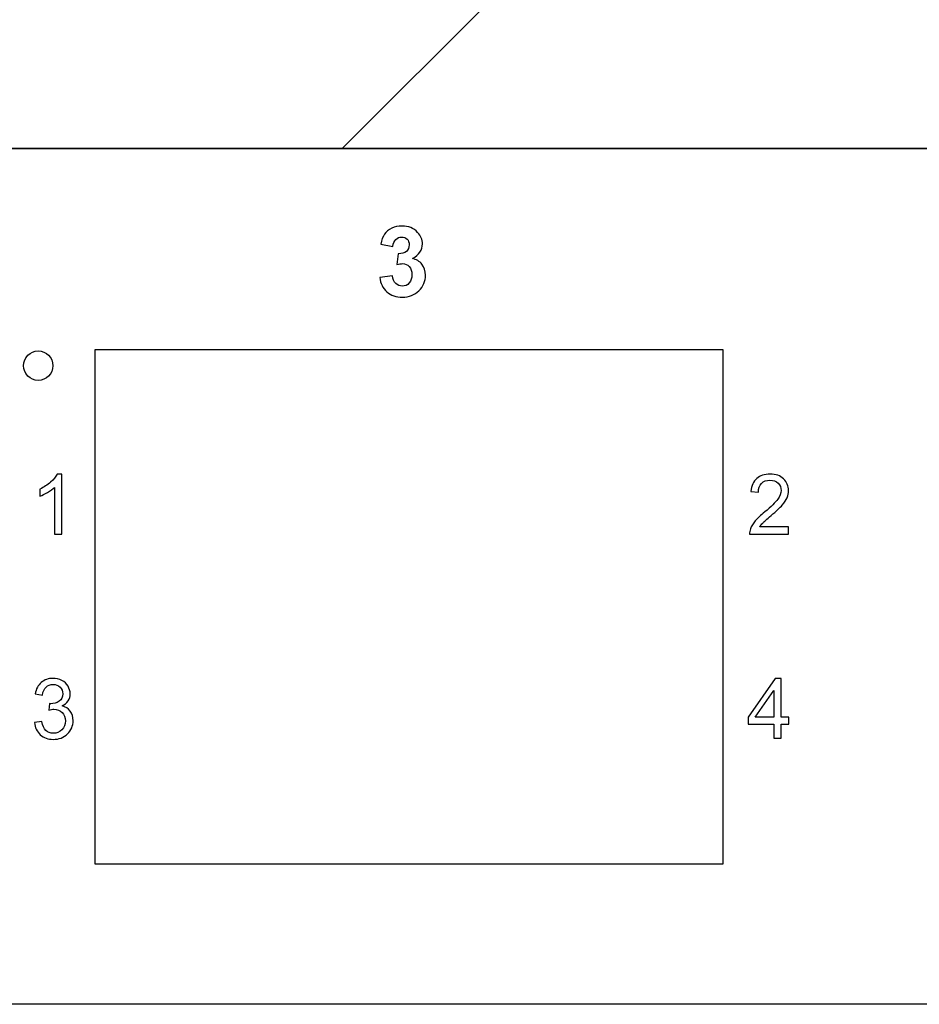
# Model space of a CAD drawing. Header units: millimetres. Extents: x 94562 to 148980, y -25377 to 3008.
# Tile 29 of 140: x 99072 to 99118, y -21879 to -21828. Entities that reach past the tile are written whole.
import ezdxf

# ---------------------------------------------------------------- set-up
doc = ezdxf.new("R2010")
doc.units = ezdxf.units.MM
doc.layers.add('tt_symbole', color=40, linetype='Continuous')

# ---------------------------------------------------------------- blocks, each defined once
blk = doc.blocks.new('IT_Zaślepka_1U')
h = blk.add_hatch()
h.set_pattern_fill('ANSI31', color=0)
h.set_pattern_definition([(45, (7401.7468, -13729.1714), (-2.245064, 2.245064), [])])
h.paths.add_polyline_path([(2.5336, 4.445), (2.5336, 4.1339, -1), (2.2225, 4.1339), (2.2225, 4.445), (0, 4.445), (0, 0), (2.2225, 0), (2.2225, 0.3112, -1), (2.5336, 0.3112), (2.5336, 0), (46.3613, 0), (46.3613, 0.3112, -1), (46.6725, 0.3112), (46.6725, 0), (48.895, 0), (48.895, 4.445), (46.6725, 4.445), (46.6725, 4.1339, -1), (46.3613, 4.1339), (46.3613, 4.445)])
h.paths.add_polyline_path([(1.4817, 3.3338), (0.7408, 3.3338, -1), (0.7408, 4.0746), (1.4817, 4.0746, -1)], flags=16)
h.paths.add_polyline_path([(1.4817, 0.3704), (0.7408, 0.3704, -1), (0.7408, 1.1113), (1.4817, 1.1113, -1)], flags=16)
h.paths.add_polyline_path([(47.4133, 4.0746), (48.1542, 4.0746, -1), (48.1542, 3.3338), (47.4133, 3.3338, -1)], flags=16)
h.paths.add_polyline_path([(47.4133, 1.1113), (48.1542, 1.1113, -1), (48.1542, 0.3704), (47.4133, 0.3704, -1)], flags=16)
at = {"color": 0}
for p, q in [((2.5336, 0), (46.3613, 0)), ((46.3613, 0), (2.5336, 0))]:
    blk.add_line(p, q, dxfattribs=at)
blk.add_lwpolyline([(0, 4.445), (48.895, 4.445), (48.895, 0), (0, 0)], close=True, dxfattribs=at)

msp = doc.modelspace()

# ---------------------------------------------------------------- linework, layer by layer
at = {"layer": 'tt_symbole'}
for points, knots in [([(98958.529, -21876.877), (98958.529, -21876.877), (98958.527, -21876.893), (98958.527, -21876.893), (98958.527, -21876.893), (98958.527, -21876.893), (98958.523, -21876.92), (98958.523, -21876.92), (98958.523, -21876.92), (98958.523, -21876.92), (98958.515, -21876.957), (98958.515, -21876.957), (98958.515, -21876.957), (98958.515, -21876.957), (98958.505, -21877.003), (98958.505, -21877.003), (98958.505, -21877.003), (98958.505, -21877.003), (98958.491, -21877.057), (98958.491, -21877.057), (98958.491, -21877.057), (98958.491, -21877.057), (98958.476, -21877.119), (98958.476, -21877.119), (98958.476, -21877.119), (98958.476, -21877.119), (98958.458, -21877.189), (98958.458, -21877.189), (98958.458, -21877.189), (98958.458, -21877.189), (98958.438, -21877.264), (98958.438, -21877.264), (98958.438, -21877.264), (98958.438, -21877.264), (98958.416, -21877.346), (98958.416, -21877.346), (98958.416, -21877.346), (98958.416, -21877.346), (98958.392, -21877.433), (98958.392, -21877.433), (98958.392, -21877.433), (98958.392, -21877.433), (98958.367, -21877.523), (98958.367, -21877.523), (98958.367, -21877.523), (98958.367, -21877.523), (98958.34, -21877.617), (98958.34, -21877.617), (98958.34, -21877.617), (98958.34, -21877.617), (98958.311, -21877.712), (98958.311, -21877.712), (98958.311, -21877.712), (98958.311, -21877.712), (98958.282, -21877.809), (98958.282, -21877.809), (98958.282, -21877.809), (98958.282, -21877.809), (98958.251, -21877.906), (98958.251, -21877.906), (98958.251, -21877.906), (98958.251, -21877.906), (98958.22, -21878.001), (98958.22, -21878.001), (98958.22, -21878.001), (98958.22, -21878.001), (98958.187, -21878.095), (98958.187, -21878.095), (98958.187, -21878.095), (98958.187, -21878.095), (98958.155, -21878.186), (98958.155, -21878.186), (98958.155, -21878.186), (98958.155, -21878.186), (98958.122, -21878.274), (98958.122, -21878.274), (98958.122, -21878.274), (98958.122, -21878.274), (98958.088, -21878.356), (98958.088, -21878.356), (98958.088, -21878.356), (98958.088, -21878.356), (98958.055, -21878.434), (98958.055, -21878.434), (98958.055, -21878.434), (98958.055, -21878.434), (98958.022, -21878.505), (98958.022, -21878.505), (98958.022, -21878.505), (98958.022, -21878.505), (98957.989, -21878.571), (98957.989, -21878.571), (98957.989, -21878.571), (98957.989, -21878.571), (98957.956, -21878.63), (98957.956, -21878.63), (98957.956, -21878.63), (98957.956, -21878.63), (99398.633, -21878.63), (99398.633, -21878.63), (99398.633, -21878.63), (99398.633, -21878.63), (99398.6, -21878.571), (99398.6, -21878.571), (99398.6, -21878.571), (99398.6, -21878.571), (99398.568, -21878.505), (99398.568, -21878.505), (99398.568, -21878.505), (99398.568, -21878.505), (99398.534, -21878.434), (99398.534, -21878.434), (99398.534, -21878.434), (99398.534, -21878.434), (99398.501, -21878.356), (99398.501, -21878.356), (99398.501, -21878.356), (99398.501, -21878.356), (99398.468, -21878.274), (99398.468, -21878.274), (99398.468, -21878.274), (99398.468, -21878.274), (99398.434, -21878.186), (99398.434, -21878.186), (99398.434, -21878.186), (99398.434, -21878.186), (99398.402, -21878.095), (99398.402, -21878.095), (99398.402, -21878.095), (99398.402, -21878.095), (99398.37, -21878.001), (99398.37, -21878.001), (99398.37, -21878.001), (99398.37, -21878.001), (99398.338, -21877.906), (99398.338, -21877.906), (99398.338, -21877.906), (99398.338, -21877.906), (99398.308, -21877.809), (99398.308, -21877.809), (99398.308, -21877.809), (99398.308, -21877.809), (99398.278, -21877.712), (99398.278, -21877.712), (99398.278, -21877.712), (99398.278, -21877.712), (99398.25, -21877.617), (99398.25, -21877.617), (99398.25, -21877.617), (99398.25, -21877.617), (99398.223, -21877.523), (99398.223, -21877.523), (99398.223, -21877.523), (99398.223, -21877.523), (99398.197, -21877.433), (99398.197, -21877.433), (99398.197, -21877.433), (99398.197, -21877.433), (99398.173, -21877.346), (99398.173, -21877.346), (99398.173, -21877.346), (99398.173, -21877.346), (99398.151, -21877.264), (99398.151, -21877.264), (99398.151, -21877.264), (99398.151, -21877.264), (99398.131, -21877.189), (99398.131, -21877.189), (99398.131, -21877.189), (99398.131, -21877.189), (99398.113, -21877.119), (99398.113, -21877.119), (99398.113, -21877.119), (99398.113, -21877.119), (99398.098, -21877.057), (99398.098, -21877.057), (99398.098, -21877.057), (99398.098, -21877.057), (99398.085, -21877.003), (99398.085, -21877.003), (99398.085, -21877.003), (99398.085, -21877.003), (99398.074, -21876.957), (99398.074, -21876.957), (99398.074, -21876.957), (99398.074, -21876.957), (99398.067, -21876.92), (99398.067, -21876.92), (99398.067, -21876.92), (99398.067, -21876.92), (99398.062, -21876.893), (99398.062, -21876.893), (99398.062, -21876.893), (99398.062, -21876.893), (99398.06, -21876.877), (99398.06, -21876.877), (99398.06, -21876.877), (99398.06, -21876.877), (99398.076, -21876.878), (99398.076, -21876.878), (99398.076, -21876.878), (99398.076, -21876.878), (99398.103, -21876.883), (99398.103, -21876.883), (99398.103, -21876.883), (99398.103, -21876.883), (99398.139, -21876.891), (99398.139, -21876.891), (99398.139, -21876.891), (99398.139, -21876.891), (99398.185, -21876.901), (99398.185, -21876.901), (99398.185, -21876.901), (99398.185, -21876.901), (99398.239, -21876.915), (99398.239, -21876.915), (99398.239, -21876.915), (99398.239, -21876.915), (99398.3, -21876.93), (99398.3, -21876.93), (99398.3, -21876.93), (99398.3, -21876.93), (99398.369, -21876.948), (99398.369, -21876.948), (99398.369, -21876.948), (99398.369, -21876.948), (99398.444, -21876.969), (99398.444, -21876.969), (99398.444, -21876.969), (99398.444, -21876.969), (99398.525, -21876.991), (99398.525, -21876.991), (99398.525, -21876.991), (99398.525, -21876.991), (99398.61, -21877.015), (99398.61, -21877.015), (99398.61, -21877.015), (99398.61, -21877.015), (99398.7, -21877.041), (99398.7, -21877.041), (99398.7, -21877.041), (99398.7, -21877.041), (99398.793, -21877.068), (99398.793, -21877.068), (99398.793, -21877.068), (99398.793, -21877.068), (99398.887, -21877.097), (99398.887, -21877.097), (99398.887, -21877.097), (99398.887, -21877.097), (99398.983, -21877.127), (99398.983, -21877.127), (99398.983, -21877.127), (99398.983, -21877.127), (99399.078, -21877.158), (99399.078, -21877.158), (99399.078, -21877.158), (99399.078, -21877.158), (99399.173, -21877.189), (99399.173, -21877.189), (99399.173, -21877.189), (99399.173, -21877.189), (99399.266, -21877.222), (99399.266, -21877.222), (99399.266, -21877.222), (99399.266, -21877.222), (99399.356, -21877.255), (99399.356, -21877.255), (99399.356, -21877.255), (99399.356, -21877.255), (99399.442, -21877.288), (99399.442, -21877.288), (99399.442, -21877.288), (99399.442, -21877.288), (99399.524, -21877.322), (99399.524, -21877.322), (99399.524, -21877.322), (99399.524, -21877.322), (99399.6, -21877.356), (99399.6, -21877.356), (99399.6, -21877.356), (99399.6, -21877.356), (99399.671, -21877.389), (99399.671, -21877.389), (99399.671, -21877.389), (99399.671, -21877.389), (99399.736, -21877.423), (99399.736, -21877.423), (99399.736, -21877.423), (99399.736, -21877.423), (99399.794, -21877.456), (99399.794, -21877.456), (99399.794, -21877.456), (99399.794, -21877.456), (99399.794, -21836.384), (99399.794, -21836.384), (99399.794, -21836.384), (99399.794, -21836.384), (99398.06, -21836.384), (99398.06, -21836.384), (99398.06, -21836.384), (99398.06, -21836.384), (99398.06, -21834.63), (99398.06, -21834.63), (99398.06, -21834.63), (99398.06, -21834.63), (98958.529, -21834.63), (98958.529, -21834.63), (98958.529, -21834.63), (98958.529, -21834.63), (98958.529, -21836.384), (98958.529, -21836.384), (98958.529, -21836.384), (98958.529, -21836.384), (98956.795, -21836.384), (98956.795, -21836.384), (98956.795, -21836.384), (98956.795, -21836.384), (98956.795, -21877.456), (98956.795, -21877.456), (98956.795, -21877.456), (98956.795, -21877.456), (98956.853, -21877.423), (98956.853, -21877.423), (98956.853, -21877.423), (98956.853, -21877.423), (98956.918, -21877.389), (98956.918, -21877.389), (98956.918, -21877.389), (98956.918, -21877.389), (98956.989, -21877.356), (98956.989, -21877.356), (98956.989, -21877.356), (98956.989, -21877.356), (98957.065, -21877.322), (98957.065, -21877.322), (98957.065, -21877.322), (98957.065, -21877.322), (98957.147, -21877.288), (98957.147, -21877.288), (98957.147, -21877.288), (98957.147, -21877.288), (98957.233, -21877.255), (98957.233, -21877.255), (98957.233, -21877.255), (98957.233, -21877.255), (98957.324, -21877.222), (98957.324, -21877.222), (98957.324, -21877.222), (98957.324, -21877.222), (98957.417, -21877.189), (98957.417, -21877.189), (98957.417, -21877.189), (98957.417, -21877.189), (98957.511, -21877.158), (98957.511, -21877.158), (98957.511, -21877.158), (98957.511, -21877.158), (98957.607, -21877.127), (98957.607, -21877.127), (98957.607, -21877.127), (98957.607, -21877.127), (98957.702, -21877.097), (98957.702, -21877.097), (98957.702, -21877.097), (98957.702, -21877.097), (98957.797, -21877.068), (98957.797, -21877.068), (98957.797, -21877.068), (98957.797, -21877.068), (98957.889, -21877.041), (98957.889, -21877.041), (98957.889, -21877.041), (98957.889, -21877.041), (98957.979, -21877.015), (98957.979, -21877.015), (98957.979, -21877.015), (98957.979, -21877.015), (98958.065, -21876.991), (98958.065, -21876.991), (98958.065, -21876.991), (98958.065, -21876.991), (98958.145, -21876.969), (98958.145, -21876.969), (98958.145, -21876.969), (98958.145, -21876.969), (98958.22, -21876.948), (98958.22, -21876.948), (98958.22, -21876.948), (98958.22, -21876.948), (98958.289, -21876.93), (98958.289, -21876.93), (98958.289, -21876.93), (98958.289, -21876.93), (98958.351, -21876.915), (98958.351, -21876.915), (98958.351, -21876.915), (98958.351, -21876.915), (98958.404, -21876.901), (98958.404, -21876.901), (98958.404, -21876.901), (98958.404, -21876.901), (98958.45, -21876.891), (98958.45, -21876.891), (98958.45, -21876.891), (98958.45, -21876.891), (98958.486, -21876.883), (98958.486, -21876.883), (98958.486, -21876.883), (98958.486, -21876.883), (98958.513, -21876.878), (98958.513, -21876.878), (98958.513, -21876.878), (98958.513, -21876.878), (98958.529, -21876.877), (98958.529, -21876.877)], [0, 0, 0, 0, 0.009615, 0.009615, 0.009615, 0.009615, 0.019231, 0.019231, 0.019231, 0.019231, 0.028846, 0.028846, 0.028846, 0.028846, 0.038462, 0.038462, 0.038462, 0.038462, 0.048077, 0.048077, 0.048077, 0.048077, 0.057692, 0.057692, 0.057692, 0.057692, 0.067308, 0.067308, 0.067308, 0.067308, 0.076923, 0.076923, 0.076923, 0.076923, 0.086538, 0.086538, 0.086538, 0.086538, 0.096154, 0.096154, 0.096154, 0.096154, 0.105769, 0.105769, 0.105769, 0.105769, 0.115385, 0.115385, 0.115385, 0.115385, 0.125, 0.125, 0.125, 0.125, 0.134615, 0.134615, 0.134615, 0.134615, 0.144231, 0.144231, 0.144231, 0.144231, 0.153846, 0.153846, 0.153846, 0.153846, 0.163462, 0.163462, 0.163462, 0.163462, 0.173077, 0.173077, 0.173077, 0.173077, 0.182692, 0.182692, 0.182692, 0.182692, 0.192308, 0.192308, 0.192308, 0.192308, 0.201923, 0.201923, 0.201923, 0.201923, 0.211538, 0.211538, 0.211538, 0.211538, 0.221154, 0.221154, 0.221154, 0.221154, 0.230769, 0.230769, 0.230769, 0.230769, 0.240385, 0.240385, 0.240385, 0.240385, 0.25, 0.25, 0.25, 0.25, 0.259615, 0.259615, 0.259615, 0.259615, 0.269231, 0.269231, 0.269231, 0.269231, 0.278846, 0.278846, 0.278846, 0.278846, 0.288462, 0.288462, 0.288462, 0.288462, 0.298077, 0.298077, 0.298077, 0.298077, 0.307692, 0.307692, 0.307692, 0.307692, 0.317308, 0.317308, 0.317308, 0.317308, 0.326923, 0.326923, 0.326923, 0.326923, 0.336538, 0.336538, 0.336538, 0.336538, 0.346154, 0.346154, 0.346154, 0.346154, 0.355769, 0.355769, 0.355769, 0.355769, 0.365385, 0.365385, 0.365385, 0.365385, 0.375, 0.375, 0.375, 0.375, 0.384615, 0.384615, 0.384615, 0.384615, 0.394231, 0.394231, 0.394231, 0.394231, 0.403846, 0.403846, 0.403846, 0.403846, 0.413462, 0.413462, 0.413462, 0.413462, 0.423077, 0.423077, 0.423077, 0.423077, 0.432692, 0.432692, 0.432692, 0.432692, 0.442308, 0.442308, 0.442308, 0.442308, 0.451923, 0.451923, 0.451923, 0.451923, 0.461538, 0.461538, 0.461538, 0.461538, 0.471154, 0.471154, 0.471154, 0.471154, 0.480769, 0.480769, 0.480769, 0.480769, 0.490385, 0.490385, 0.490385, 0.490385, 0.5, 0.5, 0.5, 0.5, 0.509615, 0.509615, 0.509615, 0.509615, 0.519231, 0.519231, 0.519231, 0.519231, 0.528846, 0.528846, 0.528846, 0.528846, 0.538462, 0.538462, 0.538462, 0.538462, 0.548077, 0.548077, 0.548077, 0.548077, 0.557692, 0.557692, 0.557692, 0.557692, 0.567308, 0.567308, 0.567308, 0.567308, 0.576923, 0.576923, 0.576923, 0.576923, 0.586538, 0.586538, 0.586538, 0.586538, 0.596154, 0.596154, 0.596154, 0.596154, 0.605769, 0.605769, 0.605769, 0.605769, 0.615385, 0.615385, 0.615385, 0.615385, 0.625, 0.625, 0.625, 0.625, 0.634615, 0.634615, 0.634615, 0.634615, 0.644231, 0.644231, 0.644231, 0.644231, 0.653846, 0.653846, 0.653846, 0.653846, 0.663462, 0.663462, 0.663462, 0.663462, 0.673077, 0.673077, 0.673077, 0.673077, 0.682692, 0.682692, 0.682692, 0.682692, 0.692308, 0.692308, 0.692308, 0.692308, 0.701923, 0.701923, 0.701923, 0.701923, 0.711538, 0.711538, 0.711538, 0.711538, 0.721154, 0.721154, 0.721154, 0.721154, 0.730769, 0.730769, 0.730769, 0.730769, 0.740385, 0.740385, 0.740385, 0.740385, 0.75, 0.75, 0.75, 0.75, 0.759615, 0.759615, 0.759615, 0.759615, 0.769231, 0.769231, 0.769231, 0.769231, 0.778846, 0.778846, 0.778846, 0.778846, 0.788462, 0.788462, 0.788462, 0.788462, 0.798077, 0.798077, 0.798077, 0.798077, 0.807692, 0.807692, 0.807692, 0.807692, 0.817308, 0.817308, 0.817308, 0.817308, 0.826923, 0.826923, 0.826923, 0.826923, 0.836538, 0.836538, 0.836538, 0.836538, 0.846154, 0.846154, 0.846154, 0.846154, 0.855769, 0.855769, 0.855769, 0.855769, 0.865385, 0.865385, 0.865385, 0.865385, 0.875, 0.875, 0.875, 0.875, 0.884615, 0.884615, 0.884615, 0.884615, 0.894231, 0.894231, 0.894231, 0.894231, 0.903846, 0.903846, 0.903846, 0.903846, 0.913462, 0.913462, 0.913462, 0.913462, 0.923077, 0.923077, 0.923077, 0.923077, 0.932692, 0.932692, 0.932692, 0.932692, 0.942308, 0.942308, 0.942308, 0.942308, 0.951923, 0.951923, 0.951923, 0.951923, 0.961538, 0.961538, 0.961538, 0.961538, 0.971154, 0.971154, 0.971154, 0.971154, 0.980769, 0.980769, 0.980769, 0.980769, 0.990385, 0.990385, 0.990385, 0.990385, 1, 1, 1, 1]), ([(99090.201, -21841.266), (99090.201, -21841.266), (99090.857, -21841.186), (99090.857, -21841.186), (99090.857, -21841.186), (99090.878, -21841.356), (99090.934, -21841.485), (99091.026, -21841.574), (99091.026, -21841.574), (99091.118, -21841.664), (99091.229, -21841.709), (99091.359, -21841.709), (99091.359, -21841.709), (99091.499, -21841.709), (99091.617, -21841.655), (99091.713, -21841.547), (99091.713, -21841.547), (99091.808, -21841.44), (99091.856, -21841.296), (99091.856, -21841.113), (99091.856, -21841.113), (99091.856, -21840.941), (99091.811, -21840.804), (99091.719, -21840.703), (99091.719, -21840.703), (99091.627, -21840.601), (99091.515, -21840.551), (99091.383, -21840.551), (99091.383, -21840.551), (99091.297, -21840.551), (99091.193, -21840.568), (99091.072, -21840.602), (99091.072, -21840.602), (99091.072, -21840.602), (99091.147, -21840.044), (99091.147, -21840.044), (99091.147, -21840.044), (99091.331, -21840.048), (99091.471, -21840.008), (99091.567, -21839.923), (99091.567, -21839.923), (99091.663, -21839.837), (99091.712, -21839.724), (99091.712, -21839.582), (99091.712, -21839.582), (99091.712, -21839.462), (99091.677, -21839.366), (99091.606, -21839.294), (99091.606, -21839.294), (99091.535, -21839.222), (99091.44, -21839.187), (99091.323, -21839.187), (99091.323, -21839.187), (99091.207, -21839.187), (99091.108, -21839.227), (99091.026, -21839.309), (99091.026, -21839.309), (99090.944, -21839.39), (99090.894, -21839.509), (99090.876, -21839.665), (99090.876, -21839.665), (99090.876, -21839.665), (99090.251, -21839.558), (99090.251, -21839.558), (99090.251, -21839.558), (99090.295, -21839.341), (99090.36, -21839.168), (99090.448, -21839.039), (99090.448, -21839.039), (99090.535, -21838.91), (99090.658, -21838.808), (99090.815, -21838.734), (99090.815, -21838.734), (99090.972, -21838.66), (99091.147, -21838.622), (99091.342, -21838.622), (99091.342, -21838.622), (99091.676, -21838.622), (99091.943, -21838.73), (99092.144, -21838.945), (99092.144, -21838.945), (99092.31, -21839.121), (99092.393, -21839.319), (99092.393, -21839.541), (99092.393, -21839.541), (99092.393, -21839.855), (99092.223, -21840.106), (99091.883, -21840.292), (99091.883, -21840.292), (99092.086, -21840.337), (99092.248, -21840.435), (99092.37, -21840.588), (99092.37, -21840.588), (99092.491, -21840.741), (99092.552, -21840.926), (99092.552, -21841.142), (99092.552, -21841.142), (99092.552, -21841.456), (99092.438, -21841.724), (99092.211, -21841.946), (99092.211, -21841.946), (99091.985, -21842.166), (99091.702, -21842.277), (99091.364, -21842.277), (99091.364, -21842.277), (99091.044, -21842.277), (99090.778, -21842.184), (99090.567, -21841.998), (99090.567, -21841.998), (99090.356, -21841.811), (99090.234, -21841.568), (99090.201, -21841.266)], [0, 0, 0, 0, 0.035714, 0.035714, 0.035714, 0.035714, 0.071429, 0.071429, 0.071429, 0.071429, 0.107143, 0.107143, 0.107143, 0.107143, 0.142857, 0.142857, 0.142857, 0.142857, 0.178571, 0.178571, 0.178571, 0.178571, 0.214286, 0.214286, 0.214286, 0.214286, 0.25, 0.25, 0.25, 0.25, 0.285714, 0.285714, 0.285714, 0.285714, 0.321429, 0.321429, 0.321429, 0.321429, 0.357143, 0.357143, 0.357143, 0.357143, 0.392857, 0.392857, 0.392857, 0.392857, 0.428571, 0.428571, 0.428571, 0.428571, 0.464286, 0.464286, 0.464286, 0.464286, 0.5, 0.5, 0.5, 0.5, 0.535714, 0.535714, 0.535714, 0.535714, 0.571429, 0.571429, 0.571429, 0.571429, 0.607143, 0.607143, 0.607143, 0.607143, 0.642857, 0.642857, 0.642857, 0.642857, 0.678571, 0.678571, 0.678571, 0.678571, 0.714286, 0.714286, 0.714286, 0.714286, 0.75, 0.75, 0.75, 0.75, 0.785714, 0.785714, 0.785714, 0.785714, 0.821429, 0.821429, 0.821429, 0.821429, 0.857143, 0.857143, 0.857143, 0.857143, 0.892857, 0.892857, 0.892857, 0.892857, 0.928571, 0.928571, 0.928571, 0.928571, 0.964286, 0.964286, 0.964286, 0.964286, 1, 1, 1, 1]), ([(99073.401, -21845.798), (99073.401, -21845.379), (99073.065, -21845.039), (99072.65, -21845.039), (99072.65, -21845.039), (99072.236, -21845.039), (99071.899, -21845.379), (99071.899, -21845.798), (99071.899, -21845.798), (99071.899, -21846.218), (99072.236, -21846.558), (99072.65, -21846.558), (99072.65, -21846.558), (99073.065, -21846.558), (99073.401, -21846.218), (99073.401, -21845.798)], [0, 0, 0, 0, 0.25, 0.25, 0.25, 0.25, 0.5, 0.5, 0.5, 0.5, 0.75, 0.75, 0.75, 0.75, 1, 1, 1, 1]), ([(99107.847, -21871.41), (99107.847, -21871.41), (99075.562, -21871.41), (99075.562, -21871.41), (99075.562, -21871.41), (99075.562, -21871.41), (99075.562, -21844.989), (99075.562, -21844.989), (99075.562, -21844.989), (99075.562, -21844.989), (99107.847, -21844.989), (99107.847, -21844.989), (99107.847, -21844.989), (99107.847, -21844.989), (99107.847, -21871.41), (99107.847, -21871.41)], [0, 0, 0, 0, 0.25, 0.25, 0.25, 0.25, 0.5, 0.5, 0.5, 0.5, 0.75, 0.75, 0.75, 0.75, 1, 1, 1, 1]), ([(99073.856, -21854.453), (99073.856, -21854.453), (99073.484, -21854.453), (99073.484, -21854.453), (99073.484, -21854.453), (99073.484, -21854.453), (99073.484, -21852.053), (99073.484, -21852.053), (99073.484, -21852.053), (99073.394, -21852.139), (99073.277, -21852.226), (99073.131, -21852.312), (99073.131, -21852.312), (99072.985, -21852.399), (99072.854, -21852.464), (99072.739, -21852.506), (99072.739, -21852.506), (99072.739, -21852.506), (99072.739, -21852.143), (99072.739, -21852.143), (99072.739, -21852.143), (99072.947, -21852.044), (99073.129, -21851.924), (99073.285, -21851.783), (99073.285, -21851.783), (99073.441, -21851.642), (99073.552, -21851.505), (99073.617, -21851.372), (99073.617, -21851.372), (99073.617, -21851.372), (99073.856, -21851.372), (99073.856, -21851.372), (99073.856, -21851.372), (99073.856, -21851.372), (99073.856, -21854.453), (99073.856, -21854.453)], [0, 0, 0, 0, 0.111111, 0.111111, 0.111111, 0.111111, 0.222222, 0.222222, 0.222222, 0.222222, 0.333333, 0.333333, 0.333333, 0.333333, 0.444444, 0.444444, 0.444444, 0.444444, 0.555556, 0.555556, 0.555556, 0.555556, 0.666667, 0.666667, 0.666667, 0.666667, 0.777778, 0.777778, 0.777778, 0.777778, 0.888889, 0.888889, 0.888889, 0.888889, 1, 1, 1, 1]), ([(99111.213, -21854.091), (99111.213, -21854.091), (99111.213, -21854.453), (99111.213, -21854.453), (99111.213, -21854.453), (99111.213, -21854.453), (99109.207, -21854.453), (99109.207, -21854.453), (99109.207, -21854.453), (99109.204, -21854.362), (99109.219, -21854.275), (99109.25, -21854.191), (99109.25, -21854.191), (99109.301, -21854.053), (99109.383, -21853.917), (99109.495, -21853.783), (99109.495, -21853.783), (99109.609, -21853.649), (99109.771, -21853.494), (99109.983, -21853.319), (99109.983, -21853.319), (99110.313, -21853.045), (99110.536, -21852.829), (99110.652, -21852.669), (99110.652, -21852.669), (99110.768, -21852.509), (99110.826, -21852.358), (99110.826, -21852.216), (99110.826, -21852.216), (99110.826, -21852.066), (99110.773, -21851.941), (99110.667, -21851.838), (99110.667, -21851.838), (99110.561, -21851.736), (99110.424, -21851.684), (99110.254, -21851.684), (99110.254, -21851.684), (99110.075, -21851.684), (99109.931, -21851.739), (99109.824, -21851.848), (99109.824, -21851.848), (99109.716, -21851.956), (99109.661, -21852.107), (99109.66, -21852.299), (99109.66, -21852.299), (99109.66, -21852.299), (99109.277, -21852.26), (99109.277, -21852.26), (99109.277, -21852.26), (99109.303, -21851.971), (99109.402, -21851.751), (99109.573, -21851.599), (99109.573, -21851.599), (99109.744, -21851.448), (99109.974, -21851.372), (99110.263, -21851.372), (99110.263, -21851.372), (99110.554, -21851.372), (99110.784, -21851.454), (99110.953, -21851.617), (99110.953, -21851.617), (99111.124, -21851.781), (99111.208, -21851.983), (99111.208, -21852.224), (99111.208, -21852.224), (99111.208, -21852.347), (99111.184, -21852.468), (99111.134, -21852.586), (99111.134, -21852.586), (99111.084, -21852.705), (99111.001, -21852.83), (99110.886, -21852.961), (99110.886, -21852.961), (99110.771, -21853.092), (99110.58, -21853.272), (99110.312, -21853.501), (99110.312, -21853.501), (99110.089, -21853.691), (99109.945, -21853.819), (99109.882, -21853.887), (99109.882, -21853.887), (99109.818, -21853.954), (99109.766, -21854.022), (99109.724, -21854.091), (99109.724, -21854.091), (99109.724, -21854.091), (99111.213, -21854.091), (99111.213, -21854.091)], [0, 0, 0, 0, 0.045455, 0.045455, 0.045455, 0.045455, 0.090909, 0.090909, 0.090909, 0.090909, 0.136364, 0.136364, 0.136364, 0.136364, 0.181818, 0.181818, 0.181818, 0.181818, 0.227273, 0.227273, 0.227273, 0.227273, 0.272727, 0.272727, 0.272727, 0.272727, 0.318182, 0.318182, 0.318182, 0.318182, 0.363636, 0.363636, 0.363636, 0.363636, 0.409091, 0.409091, 0.409091, 0.409091, 0.454545, 0.454545, 0.454545, 0.454545, 0.5, 0.5, 0.5, 0.5, 0.545455, 0.545455, 0.545455, 0.545455, 0.590909, 0.590909, 0.590909, 0.590909, 0.636364, 0.636364, 0.636364, 0.636364, 0.681818, 0.681818, 0.681818, 0.681818, 0.727273, 0.727273, 0.727273, 0.727273, 0.772727, 0.772727, 0.772727, 0.772727, 0.818182, 0.818182, 0.818182, 0.818182, 0.863636, 0.863636, 0.863636, 0.863636, 0.909091, 0.909091, 0.909091, 0.909091, 0.954545, 0.954545, 0.954545, 0.954545, 1, 1, 1, 1]), ([(99072.455, -21864.146), (99072.455, -21864.146), (99072.828, -21864.096), (99072.828, -21864.096), (99072.828, -21864.096), (99072.871, -21864.309), (99072.943, -21864.463), (99073.046, -21864.557), (99073.046, -21864.557), (99073.149, -21864.651), (99073.274, -21864.699), (99073.422, -21864.699), (99073.422, -21864.699), (99073.597, -21864.699), (99073.745, -21864.637), (99073.866, -21864.514), (99073.866, -21864.514), (99073.986, -21864.392), (99074.047, -21864.239), (99074.047, -21864.058), (99074.047, -21864.058), (99074.047, -21863.885), (99073.991, -21863.742), (99073.88, -21863.63), (99073.88, -21863.63), (99073.767, -21863.518), (99073.625, -21863.462), (99073.453, -21863.462), (99073.453, -21863.462), (99073.382, -21863.462), (99073.295, -21863.476), (99073.19, -21863.504), (99073.19, -21863.504), (99073.19, -21863.504), (99073.232, -21863.173), (99073.232, -21863.173), (99073.232, -21863.173), (99073.256, -21863.176), (99073.276, -21863.177), (99073.292, -21863.177), (99073.292, -21863.177), (99073.45, -21863.177), (99073.593, -21863.135), (99073.72, -21863.052), (99073.72, -21863.052), (99073.847, -21862.968), (99073.911, -21862.839), (99073.911, -21862.665), (99073.911, -21862.665), (99073.911, -21862.527), (99073.864, -21862.412), (99073.771, -21862.322), (99073.771, -21862.322), (99073.679, -21862.231), (99073.56, -21862.185), (99073.413, -21862.185), (99073.413, -21862.185), (99073.268, -21862.185), (99073.148, -21862.232), (99073.052, -21862.323), (99073.052, -21862.323), (99072.955, -21862.415), (99072.893, -21862.554), (99072.865, -21862.738), (99072.865, -21862.738), (99072.865, -21862.738), (99072.493, -21862.671), (99072.493, -21862.671), (99072.493, -21862.671), (99072.538, -21862.418), (99072.642, -21862.222), (99072.803, -21862.084), (99072.803, -21862.084), (99072.965, -21861.945), (99073.165, -21861.875), (99073.406, -21861.875), (99073.406, -21861.875), (99073.571, -21861.875), (99073.723, -21861.912), (99073.863, -21861.983), (99073.863, -21861.983), (99074.002, -21862.055), (99074.108, -21862.153), (99074.183, -21862.277), (99074.183, -21862.277), (99074.256, -21862.402), (99074.293, -21862.533), (99074.293, -21862.673), (99074.293, -21862.673), (99074.293, -21862.805), (99074.258, -21862.926), (99074.187, -21863.035), (99074.187, -21863.035), (99074.117, -21863.144), (99074.013, -21863.23), (99073.875, -21863.294), (99073.875, -21863.294), (99074.055, -21863.336), (99074.194, -21863.423), (99074.293, -21863.555), (99074.293, -21863.555), (99074.392, -21863.687), (99074.442, -21863.852), (99074.442, -21864.049), (99074.442, -21864.049), (99074.442, -21864.317), (99074.346, -21864.544), (99074.152, -21864.731), (99074.152, -21864.731), (99073.959, -21864.917), (99073.715, -21865.01), (99073.42, -21865.01), (99073.42, -21865.01), (99073.153, -21865.01), (99072.932, -21864.93), (99072.756, -21864.769), (99072.756, -21864.769), (99072.58, -21864.609), (99072.48, -21864.402), (99072.455, -21864.146)], [0, 0, 0, 0, 0.033333, 0.033333, 0.033333, 0.033333, 0.066667, 0.066667, 0.066667, 0.066667, 0.1, 0.1, 0.1, 0.1, 0.133333, 0.133333, 0.133333, 0.133333, 0.166667, 0.166667, 0.166667, 0.166667, 0.2, 0.2, 0.2, 0.2, 0.233333, 0.233333, 0.233333, 0.233333, 0.266667, 0.266667, 0.266667, 0.266667, 0.3, 0.3, 0.3, 0.3, 0.333333, 0.333333, 0.333333, 0.333333, 0.366667, 0.366667, 0.366667, 0.366667, 0.4, 0.4, 0.4, 0.4, 0.433333, 0.433333, 0.433333, 0.433333, 0.466667, 0.466667, 0.466667, 0.466667, 0.5, 0.5, 0.5, 0.5, 0.533333, 0.533333, 0.533333, 0.533333, 0.566667, 0.566667, 0.566667, 0.566667, 0.6, 0.6, 0.6, 0.6, 0.633333, 0.633333, 0.633333, 0.633333, 0.666667, 0.666667, 0.666667, 0.666667, 0.7, 0.7, 0.7, 0.7, 0.733333, 0.733333, 0.733333, 0.733333, 0.766667, 0.766667, 0.766667, 0.766667, 0.8, 0.8, 0.8, 0.8, 0.833333, 0.833333, 0.833333, 0.833333, 0.866667, 0.866667, 0.866667, 0.866667, 0.9, 0.9, 0.9, 0.9, 0.933333, 0.933333, 0.933333, 0.933333, 0.966667, 0.966667, 0.966667, 0.966667, 1, 1, 1, 1]), ([(99110.448, -21864.956), (99110.448, -21864.956), (99110.448, -21864.222), (99110.448, -21864.222), (99110.448, -21864.222), (99110.448, -21864.222), (99109.132, -21864.222), (99109.132, -21864.222), (99109.132, -21864.222), (99109.132, -21864.222), (99109.132, -21863.876), (99109.132, -21863.876), (99109.132, -21863.876), (99109.132, -21863.876), (99110.517, -21861.888), (99110.517, -21861.888), (99110.517, -21861.888), (99110.517, -21861.888), (99110.821, -21861.888), (99110.821, -21861.888), (99110.821, -21861.888), (99110.821, -21861.888), (99110.821, -21863.876), (99110.821, -21863.876), (99110.821, -21863.876), (99110.821, -21863.876), (99111.231, -21863.876), (99111.231, -21863.876), (99111.231, -21863.876), (99111.231, -21863.876), (99111.231, -21864.222), (99111.231, -21864.222), (99111.231, -21864.222), (99111.231, -21864.222), (99110.821, -21864.222), (99110.821, -21864.222), (99110.821, -21864.222), (99110.821, -21864.222), (99110.821, -21864.956), (99110.821, -21864.956), (99110.821, -21864.956), (99110.821, -21864.956), (99110.448, -21864.956), (99110.448, -21864.956)], [0, 0, 0, 0, 0.090909, 0.090909, 0.090909, 0.090909, 0.181818, 0.181818, 0.181818, 0.181818, 0.272727, 0.272727, 0.272727, 0.272727, 0.363636, 0.363636, 0.363636, 0.363636, 0.454545, 0.454545, 0.454545, 0.454545, 0.545455, 0.545455, 0.545455, 0.545455, 0.636364, 0.636364, 0.636364, 0.636364, 0.727273, 0.727273, 0.727273, 0.727273, 0.818182, 0.818182, 0.818182, 0.818182, 0.909091, 0.909091, 0.909091, 0.909091, 1, 1, 1, 1]), ([(99110.448, -21863.876), (99110.448, -21863.876), (99110.448, -21862.493), (99110.448, -21862.493), (99110.448, -21862.493), (99110.448, -21862.493), (99109.499, -21863.876), (99109.499, -21863.876), (99109.499, -21863.876), (99109.499, -21863.876), (99110.448, -21863.876), (99110.448, -21863.876)], [0, 0, 0, 0, 0.333333, 0.333333, 0.333333, 0.333333, 0.666667, 0.666667, 0.666667, 0.666667, 1, 1, 1, 1])]:
    msp.add_open_spline(points, degree=3, knots=knots, dxfattribs=at)
at = {"layer": 'tt_symbole', "lineweight": 5}
for points in [[(99398.06, -21834.63), (99398.06, -21834.63), (98958.529, -21834.63), (98958.529, -21834.63)], [(99398.06, -21834.63), (99398.06, -21834.63), (98958.529, -21834.63), (98958.529, -21834.63)], [(99398.06, -21834.63), (99398.06, -21834.63), (98958.529, -21834.63), (98958.529, -21834.63)], [(99398.06, -21834.63), (99398.06, -21834.63), (98958.529, -21834.63), (98958.529, -21834.63)], [(99398.06, -21834.63), (99398.06, -21834.63), (98958.529, -21834.63), (98958.529, -21834.63)], [(99398.06, -21834.63), (99398.06, -21834.63), (98958.529, -21834.63), (98958.529, -21834.63)], [(99398.06, -21834.63), (99398.06, -21834.63), (98958.529, -21834.63), (98958.529, -21834.63)], [(99398.06, -21834.63), (99398.06, -21834.63), (98958.529, -21834.63), (98958.529, -21834.63)], [(99398.06, -21834.63), (99398.06, -21834.63), (98958.529, -21834.63), (98958.529, -21834.63)], [(99398.06, -21834.63), (99398.06, -21834.63), (98958.529, -21834.63), (98958.529, -21834.63)], [(99398.06, -21834.63), (99398.06, -21834.63), (98958.529, -21834.63), (98958.529, -21834.63)], [(99398.06, -21834.63), (99398.06, -21834.63), (98958.529, -21834.63), (98958.529, -21834.63)], [(99398.06, -21834.63), (99398.06, -21834.63), (98958.529, -21834.63), (98958.529, -21834.63)], [(99398.06, -21834.63), (99398.06, -21834.63), (98958.529, -21834.63), (98958.529, -21834.63)], [(99398.06, -21834.63), (99398.06, -21834.63), (98958.529, -21834.63), (98958.529, -21834.63)], [(99398.06, -21834.63), (99398.06, -21834.63), (98958.529, -21834.63), (98958.529, -21834.63)], [(99398.06, -21834.63), (99398.06, -21834.63), (98958.529, -21834.63), (98958.529, -21834.63)], [(99398.06, -21834.63), (99398.06, -21834.63), (98958.529, -21834.63), (98958.529, -21834.63)], [(99398.06, -21834.63), (99398.06, -21834.63), (98958.529, -21834.63), (98958.529, -21834.63)], [(99398.06, -21834.63), (99398.06, -21834.63), (98958.529, -21834.63), (98958.529, -21834.63)], [(99398.06, -21834.63), (99398.06, -21834.63), (98958.529, -21834.63), (98958.529, -21834.63)], [(99075.562, -21871.41), (99075.562, -21871.41), (99075.562, -21844.989), (99075.562, -21844.989)], [(99075.562, -21871.41), (99075.562, -21871.41), (99075.562, -21844.989), (99075.562, -21844.989)], [(99075.562, -21871.41), (99075.562, -21871.41), (99075.562, -21844.989), (99075.562, -21844.989)], [(99075.562, -21871.41), (99075.562, -21871.41), (99075.562, -21844.989), (99075.562, -21844.989)], [(99075.562, -21871.41), (99075.562, -21871.41), (99075.562, -21844.989), (99075.562, -21844.989)], [(99075.562, -21871.41), (99075.562, -21871.41), (99075.562, -21844.989), (99075.562, -21844.989)], [(99075.562, -21871.41), (99075.562, -21871.41), (99075.562, -21844.989), (99075.562, -21844.989)], [(99075.562, -21871.41), (99075.562, -21871.41), (99075.562, -21844.989), (99075.562, -21844.989)], [(99075.562, -21871.41), (99075.562, -21871.41), (99075.562, -21844.989), (99075.562, -21844.989)], [(99075.562, -21871.41), (99075.562, -21871.41), (99075.562, -21844.989), (99075.562, -21844.989)], [(99075.562, -21871.41), (99075.562, -21871.41), (99075.562, -21844.989), (99075.562, -21844.989)], [(99075.562, -21871.41), (99075.562, -21871.41), (99075.562, -21844.989), (99075.562, -21844.989)], [(99075.562, -21871.41), (99075.562, -21871.41), (99075.562, -21844.989), (99075.562, -21844.989)], [(99075.562, -21871.41), (99075.562, -21871.41), (99075.562, -21844.989), (99075.562, -21844.989)], [(99075.562, -21871.41), (99075.562, -21871.41), (99075.562, -21844.989), (99075.562, -21844.989)], [(99075.562, -21871.41), (99075.562, -21871.41), (99075.562, -21844.989), (99075.562, -21844.989)], [(99075.562, -21871.41), (99075.562, -21871.41), (99075.562, -21844.989), (99075.562, -21844.989)], [(99075.562, -21871.41), (99075.562, -21871.41), (99075.562, -21844.989), (99075.562, -21844.989)], [(99075.562, -21871.41), (99075.562, -21871.41), (99075.562, -21844.989), (99075.562, -21844.989)], [(99075.562, -21871.41), (99075.562, -21871.41), (99075.562, -21844.989), (99075.562, -21844.989)], [(99075.562, -21871.41), (99075.562, -21871.41), (99075.562, -21844.989), (99075.562, -21844.989)], [(99075.562, -21844.989), (99075.562, -21844.989), (99107.847, -21844.989), (99107.847, -21844.989)], [(99075.562, -21844.989), (99075.562, -21844.989), (99107.847, -21844.989), (99107.847, -21844.989)], [(99075.562, -21844.989), (99075.562, -21844.989), (99107.847, -21844.989), (99107.847, -21844.989)], [(99075.562, -21844.989), (99075.562, -21844.989), (99107.847, -21844.989), (99107.847, -21844.989)], [(99075.562, -21844.989), (99075.562, -21844.989), (99107.847, -21844.989), (99107.847, -21844.989)], [(99075.562, -21844.989), (99075.562, -21844.989), (99107.847, -21844.989), (99107.847, -21844.989)], [(99075.562, -21844.989), (99075.562, -21844.989), (99107.847, -21844.989), (99107.847, -21844.989)], [(99075.562, -21844.989), (99075.562, -21844.989), (99107.847, -21844.989), (99107.847, -21844.989)], [(99075.562, -21844.989), (99075.562, -21844.989), (99107.847, -21844.989), (99107.847, -21844.989)], [(99075.562, -21844.989), (99075.562, -21844.989), (99107.847, -21844.989), (99107.847, -21844.989)], [(99075.562, -21844.989), (99075.562, -21844.989), (99107.847, -21844.989), (99107.847, -21844.989)], [(99075.562, -21844.989), (99075.562, -21844.989), (99107.847, -21844.989), (99107.847, -21844.989)], [(99075.562, -21844.989), (99075.562, -21844.989), (99107.847, -21844.989), (99107.847, -21844.989)], [(99075.562, -21844.989), (99075.562, -21844.989), (99107.847, -21844.989), (99107.847, -21844.989)], [(99075.562, -21844.989), (99075.562, -21844.989), (99107.847, -21844.989), (99107.847, -21844.989)], [(99075.562, -21844.989), (99075.562, -21844.989), (99107.847, -21844.989), (99107.847, -21844.989)], [(99075.562, -21844.989), (99075.562, -21844.989), (99107.847, -21844.989), (99107.847, -21844.989)], [(99075.562, -21844.989), (99075.562, -21844.989), (99107.847, -21844.989), (99107.847, -21844.989)], [(99075.562, -21844.989), (99075.562, -21844.989), (99107.847, -21844.989), (99107.847, -21844.989)], [(99075.562, -21844.989), (99075.562, -21844.989), (99107.847, -21844.989), (99107.847, -21844.989)], [(99075.562, -21844.989), (99075.562, -21844.989), (99107.847, -21844.989), (99107.847, -21844.989)], [(99107.847, -21844.989), (99107.847, -21844.989), (99107.847, -21871.41), (99107.847, -21871.41)], [(99107.847, -21844.989), (99107.847, -21844.989), (99107.847, -21871.41), (99107.847, -21871.41)], [(99107.847, -21844.989), (99107.847, -21844.989), (99107.847, -21871.41), (99107.847, -21871.41)], [(99107.847, -21844.989), (99107.847, -21844.989), (99107.847, -21871.41), (99107.847, -21871.41)], [(99107.847, -21844.989), (99107.847, -21844.989), (99107.847, -21871.41), (99107.847, -21871.41)], [(99107.847, -21844.989), (99107.847, -21844.989), (99107.847, -21871.41), (99107.847, -21871.41)], [(99107.847, -21844.989), (99107.847, -21844.989), (99107.847, -21871.41), (99107.847, -21871.41)], [(99107.847, -21844.989), (99107.847, -21844.989), (99107.847, -21871.41), (99107.847, -21871.41)], [(99107.847, -21844.989), (99107.847, -21844.989), (99107.847, -21871.41), (99107.847, -21871.41)], [(99107.847, -21844.989), (99107.847, -21844.989), (99107.847, -21871.41), (99107.847, -21871.41)], [(99107.847, -21844.989), (99107.847, -21844.989), (99107.847, -21871.41), (99107.847, -21871.41)], [(99107.847, -21844.989), (99107.847, -21844.989), (99107.847, -21871.41), (99107.847, -21871.41)], [(99107.847, -21844.989), (99107.847, -21844.989), (99107.847, -21871.41), (99107.847, -21871.41)], [(99107.847, -21844.989), (99107.847, -21844.989), (99107.847, -21871.41), (99107.847, -21871.41)], [(99107.847, -21844.989), (99107.847, -21844.989), (99107.847, -21871.41), (99107.847, -21871.41)], [(99107.847, -21844.989), (99107.847, -21844.989), (99107.847, -21871.41), (99107.847, -21871.41)], [(99107.847, -21844.989), (99107.847, -21844.989), (99107.847, -21871.41), (99107.847, -21871.41)], [(99107.847, -21844.989), (99107.847, -21844.989), (99107.847, -21871.41), (99107.847, -21871.41)], [(99107.847, -21844.989), (99107.847, -21844.989), (99107.847, -21871.41), (99107.847, -21871.41)], [(99107.847, -21844.989), (99107.847, -21844.989), (99107.847, -21871.41), (99107.847, -21871.41)], [(99107.847, -21844.989), (99107.847, -21844.989), (99107.847, -21871.41), (99107.847, -21871.41)], [(99107.847, -21871.41), (99107.847, -21871.41), (99075.562, -21871.41), (99075.562, -21871.41)], [(99107.847, -21871.41), (99107.847, -21871.41), (99075.562, -21871.41), (99075.562, -21871.41)], [(99107.847, -21871.41), (99107.847, -21871.41), (99075.562, -21871.41), (99075.562, -21871.41)], [(99107.847, -21871.41), (99107.847, -21871.41), (99075.562, -21871.41), (99075.562, -21871.41)], [(99107.847, -21871.41), (99107.847, -21871.41), (99075.562, -21871.41), (99075.562, -21871.41)], [(99107.847, -21871.41), (99107.847, -21871.41), (99075.562, -21871.41), (99075.562, -21871.41)], [(99107.847, -21871.41), (99107.847, -21871.41), (99075.562, -21871.41), (99075.562, -21871.41)], [(99107.847, -21871.41), (99107.847, -21871.41), (99075.562, -21871.41), (99075.562, -21871.41)], [(99107.847, -21871.41), (99107.847, -21871.41), (99075.562, -21871.41), (99075.562, -21871.41)], [(99107.847, -21871.41), (99107.847, -21871.41), (99075.562, -21871.41), (99075.562, -21871.41)], [(99107.847, -21871.41), (99107.847, -21871.41), (99075.562, -21871.41), (99075.562, -21871.41)], [(99107.847, -21871.41), (99107.847, -21871.41), (99075.562, -21871.41), (99075.562, -21871.41)], [(99107.847, -21871.41), (99107.847, -21871.41), (99075.562, -21871.41), (99075.562, -21871.41)], [(99107.847, -21871.41), (99107.847, -21871.41), (99075.562, -21871.41), (99075.562, -21871.41)], [(99107.847, -21871.41), (99107.847, -21871.41), (99075.562, -21871.41), (99075.562, -21871.41)], [(99107.847, -21871.41), (99107.847, -21871.41), (99075.562, -21871.41), (99075.562, -21871.41)], [(99107.847, -21871.41), (99107.847, -21871.41), (99075.562, -21871.41), (99075.562, -21871.41)], [(99107.847, -21871.41), (99107.847, -21871.41), (99075.562, -21871.41), (99075.562, -21871.41)], [(99107.847, -21871.41), (99107.847, -21871.41), (99075.562, -21871.41), (99075.562, -21871.41)], [(99107.847, -21871.41), (99107.847, -21871.41), (99075.562, -21871.41), (99075.562, -21871.41)], [(99107.847, -21871.41), (99107.847, -21871.41), (99075.562, -21871.41), (99075.562, -21871.41)]]:
    msp.add_open_spline(points, degree=3, dxfattribs=at)
msp.add_open_spline([(99073.401, -21845.798), (99073.401, -21845.379), (99073.065, -21845.039), (99072.65, -21845.039), (99072.65, -21845.039), (99072.236, -21845.039), (99071.899, -21845.379), (99071.899, -21845.798), (99071.899, -21845.798), (99071.899, -21846.218), (99072.236, -21846.558), (99072.65, -21846.558), (99072.65, -21846.558), (99073.065, -21846.558), (99073.401, -21846.218), (99073.401, -21845.798)], degree=3, knots=[0, 0, 0, 0, 0.25, 0.25, 0.25, 0.25, 0.5, 0.5, 0.5, 0.5, 0.75, 0.75, 0.75, 0.75, 1, 1, 1, 1], dxfattribs=at)

# ---------------------------------------------------------------- block references
at = {"layer": 'tt_symbole', "lineweight": 5, "xscale": 10, "yscale": 10, "zscale": 10}
msp.add_blockref('IT_Zaślepka_1U', (98933.827, -21834.63), dxfattribs=at)

doc.saveas('drawing.dxf')
